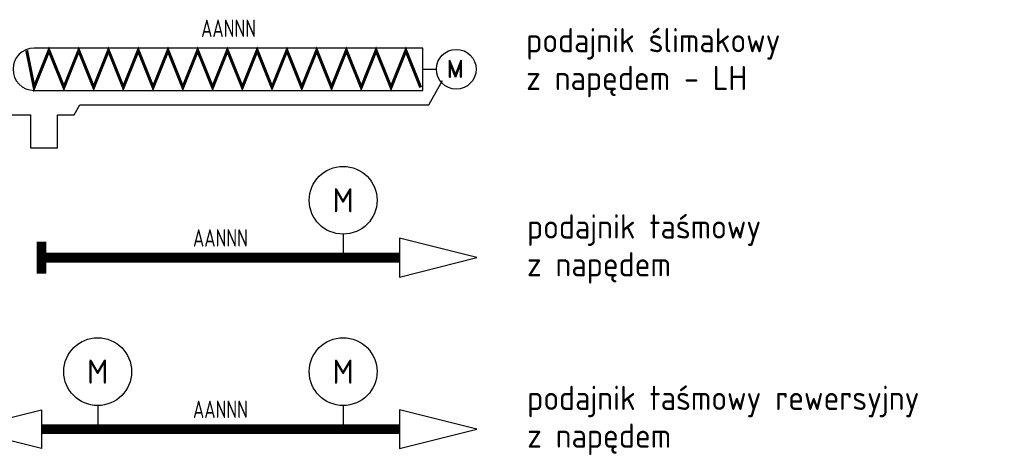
# Model space of a CAD drawing. Header units: millimetres. Extents: x 472 to 1299, y 510 to 798.
# Tile 32 of 69: x 677 to 778, y 604 to 649. Entities that reach past the tile are written whole.
import ezdxf
from ezdxf.enums import TextEntityAlignment as Align

# ---------------------------------------------------------------- set-up
doc = ezdxf.new("R2010")
doc.units = ezdxf.units.MM
doc.header["$LTSCALE"] = 4
doc.layers.add('KKS_1', color=7, linetype='Continuous', lineweight=5)
for name, color, linetype in [('OPISY', 7, 'Continuous'), ('SYM_ARMA', 6, 'Continuous'), ('Urządzenia', 7, 'Continuous')]:
    doc.layers.add(name, color=color, linetype=linetype)
doc.styles.add('ROMAND', font='romand')
doc.styles.get("Standard").update_dxf_attribs({"font": 'ISOCP.SHX'})

# ---------------------------------------------------------------- blocks, each defined once
blk = doc.blocks.new('NAPĘD')
blk.add_circle((0, 1.161), 1.161)
at = {"style": 'ROMAND'}
blk.add_text('M', height=1, dxfattribs=at).set_placement((-0.562, 0.7))
at = {"layer": 'SYM_ARMA', "linetype": 'Continuous', "style": 'ROMAND', "flags": 1}
for tag, p in [('BLOK', (-0.173, 1.703)), ('OPIS', (-0.459, 1.113))]:
    blk.add_attdef(tag, text='', height=0.2, dxfattribs=at).set_placement(p, align=Align.RIGHT)
at = {"layer": 'SYM_ARMA', "color": 6, "linetype": 'Continuous', "style": 'ROMAND'}
blk.add_attdef('KKS', (0.051, 1.686), '', height=0.2, dxfattribs=at)
at = {"layer": 'SYM_ARMA', "linetype": 'Continuous', "style": 'ROMAND', "flags": 1}
blk.add_attdef('A/U/P/Z', (-0.745, 0.421), '', height=0.2, dxfattribs=at)
at = {"layer": 'SYM_ARMA', "color": 6, "linetype": 'Continuous', "style": 'ROMAND', "flags": 1}
blk.add_attdef('NUMER', (0.224, -0.509), '', height=0.5, dxfattribs=at)
blk = doc.blocks.new('POD_SLIM_LH')
for p, q in [((-3.13, -4.72), (-4.97, 0.07)), ((40.72, -3.69), (42.14, -1.16)), ((4.14, -4.72), (4.71, -3.69)), ((4.71, -3.69), (40.72, -3.69)), ((-3.13, -4.72), (-0.35, -4.72)), ((-0.35, -8.16), (-0.35, -4.72)), ((2.42, -4.72), (4.14, -4.72)), ((2.42, -8.16), (2.42, -4.72)), ((2.42, -8.16), (-0.35, -8.16))]:
    blk.add_line(p, q)
at = {"linetype": 'Continuous'}
blk.add_line((40.11, 0), (41.51, 0), dxfattribs=at)
blk.add_lwpolyline([(40.11, -2.18), (40.11, 2.18), (0, 2.18, 1), (0, -2.18), (40.11, -2.18)], format="xyb")
at = {"const_width": 0.312}
blk.add_lwpolyline([(39.88, -1.88), (38.35, 1.95), (36.82, -1.88), (35.28, 1.95), (33.75, -1.88), (32.21, 1.95), (30.68, -1.88), (29.15, 1.95), (27.61, -1.88), (26.08, 1.95), (24.54, -1.88), (23.01, 1.95), (21.48, -1.88), (19.94, 1.95), (18.41, -1.88), (16.87, 1.95), (15.34, -1.88), (13.81, 1.95), (12.27, -1.88), (10.74, 1.95), (9.2, -1.88), (7.67, 1.95), (6.14, -1.88), (4.6, 1.95), (3.07, -1.88), (1.53, 1.95), (0, -1.88), (-0.77, 1.95)], dxfattribs=at)
at = {"xscale": 1.764775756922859, "yscale": 1.764775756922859, "zscale": 1.764775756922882}
blk.add_blockref('NAPĘD', (43.55, -2.05), dxfattribs=at)
at = {"layer": 'KKS_1', "color": 7, "width": 0.8}
blk.add_attdef('KKS_1_KONIEC', text='', height=1.8, dxfattribs=at).set_placement((20.06, 3.33), align=Align.CENTER)
at = {"layer": 'KKS_1', "color": 7, "width": 0.8, "flags": 1}
for tag, p, height in [('OPIS', (13.72, 0.83), 1.5), ('KKS_1_PEŁNY', (13.7, -3.31), 2.5)]:
    blk.add_attdef(tag, p, '', height=height, dxfattribs=at)
blk = doc.blocks.new('POD_TAŚMOWY')
at = {"linetype": 'Continuous'}
blk.add_line((12.66, 2.43), (12.66, 0), dxfattribs=at)
at = {"linetype": 'Continuous', "const_width": 1}
for points in [[(-18.46, -1.66), (-18.46, 1.66)], [(-18.46, 0), (18.46, 0), (18.46, 0)]]:
    blk.add_lwpolyline(points, dxfattribs=at)
at = {"linetype": 'Continuous'}
blk.add_lwpolyline([(18.46, 2), (18.46, -2), (26.46, 0), (18.46, 2)], dxfattribs=at)
blk.add_circle((12.66, 5.93), 3.5, dxfattribs=at)
blk.add_text('M', height=2.5, dxfattribs=at).set_placement((12.66, 5.93), align=Align.MIDDLE)
at = {"layer": 'KKS_1', "color": 7, "width": 0.8}
blk.add_attdef('KKS_1_KONIEC', text='', height=1.8, dxfattribs=at).set_placement((0, 1.14), align=Align.CENTER)
at = {"layer": 'KKS_1', "color": 7, "width": 0.8, "flags": 1}
for tag, p, height in [('OPIS', (-6.34, -1.36), 1.5), ('KKS_1_PEŁNY', (-6.35, -5.5), 2.5)]:
    blk.add_attdef(tag, p, '', height=height, dxfattribs=at)
blk = doc.blocks.new('POD_TAŚMOWY _REW')
at = {"linetype": 'Continuous'}
for p, q in [((-12.66, 2.43), (-12.66, 0)), ((12.66, 2.43), (12.66, 0))]:
    blk.add_line(p, q, dxfattribs=at)
for points in [[(-18.46, 2), (-18.46, -2), (-26.46, 0), (-18.46, 2)], [(18.46, 2), (18.46, -2), (26.46, 0), (18.46, 2)]]:
    blk.add_lwpolyline(points, dxfattribs=at)
at = {"linetype": 'Continuous', "const_width": 1}
blk.add_lwpolyline([(-18.46, 0), (18.46, 0), (18.46, 0)], dxfattribs=at)
at = {"linetype": 'Continuous'}
for centre in [(-12.66, 5.93), (12.66, 5.93)]:
    blk.add_circle(centre, 3.5, dxfattribs=at)
for p in [(-12.66, 5.93), (12.66, 5.93)]:
    blk.add_text('M', height=2.5, dxfattribs=at).set_placement(p, align=Align.MIDDLE)
at = {"layer": 'KKS_1', "color": 7, "width": 0.8}
blk.add_attdef('KKS_1_KONIEC', text='', height=1.8, dxfattribs=at).set_placement((0, 1.14), align=Align.CENTER)
at = {"layer": 'KKS_1', "color": 7, "width": 0.8, "flags": 1}
for tag, p, height in [('OPIS', (-6.34, -1.36), 1.5), ('KKS_1_PEŁNY', (-6.35, -5.5), 2.5)]:
    blk.add_attdef(tag, p, '', height=height, dxfattribs=at)

msp = doc.modelspace()

# ---------------------------------------------------------------- block references
at = {"layer": 'Urządzenia'}
for name, p in [('POD_SLIM_LH', (678.19, 643.98)), ('POD_TAŚMOWY', (697.41, 624.52)), ('POD_TAŚMOWY _REW', (697.41, 606.82))]:
    msp.add_blockref(name, p, dxfattribs=at).add_auto_attribs({'KKS_1_KONIEC': 'AANNN'})

# ---------------------------------------------------------------- texts
at = {"layer": 'OPISY', "color": 7, "linetype": 'Continuous'}
for s, p in [('podajnik ślimakowy', (728.95, 645.73)), ('z napędem - LH', (728.95, 641.83)), ('podajnik taśmowy', (729.03, 626.49)), ('z napędem', (729.03, 622.59)), ('podajnik taśmowy rewersyjny ', (729.05, 608.79)), ('z napędem', (729.05, 604.89))]:
    msp.add_text(s, height=2.5, dxfattribs=at).set_placement(p)

doc.saveas('drawing.dxf')
